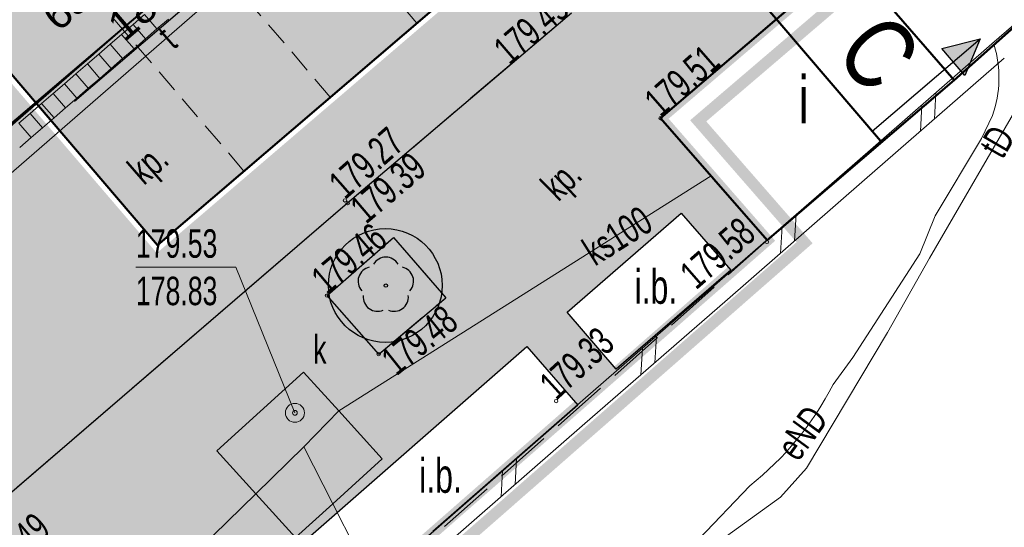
# Model space of a CAD drawing. Header units: metres. Extents: x 7429064 to 7431133, y 5709479 to 5714472.
# Tile 100 of 176: x 7429645 to 7429671, y 5709957 to 5709970. Entities that reach past the tile are written whole.
import ezdxf
from ezdxf.enums import TextEntityAlignment as Align

# ---------------------------------------------------------------- set-up
doc = ezdxf.new("R2010")
doc.units = ezdxf.units.M
for name, pattern in [('1', [0]), ('2_BUIB12_02', [0]), ('2_KTKR01', [0]), ('2_KTPL01', [2, 1.5, -0.5]), ('3_1', [0]), ('3_14', [1, -1]), ('3_BUIB12_03', [0]), ('3_EGBU_A', [0]), ('3_KTKR01', [0]), ('3_KTPL01', [2, 1.5, -0.5]), ('4_SUBP02_05', [0]), ('4_SUPE_01', [0]), ('4_SUPK_01', [0]), ('4_SUPT_01', [0]), ('7_1', [0]), ('7_14', [1, -1]), ('7_SUBP02_05', [0]), ('7_SUPE_01', [0]), ('7_SUPK_01', [0]), ('7_SUPT_01', [0]), ('DASHED2', [0.375, 0.25, -0.125]), ('HIDDEN', [0.375, 0.25, -0.125])]:
    doc.linetypes.add(name, pattern=pattern)
doc.layers.add('_1_Mapa', color=7, linetype='Continuous')
doc.layers.add('_Brudnopis', color=22, linetype='Continuous', lineweight=50, plot=False)
doc.layers.add('_D_7_CZASOWE ZAJĘCIE_PRZEBUDOWA SIECI', color=7, linetype='HIDDEN', lineweight=50, true_color=0xd16900)
doc.layers.add('DZIALKA_L_0', color=7, linetype='1', lineweight=40, true_color=0x008000)
for name, color, linetype, lineweight in [('_D_7_PAS DROGOWY_PODZIAL', 1, 'Continuous', 50), ('_D_7_TEREN NIEZBEDNY DLA OB_BUD', 252, 'HIDDEN', 50), ('_D_8_Wymiary', 7, 'Continuous', 20), ('BUIB_E_T_6', 252, 'Continuous', 18), ('BUIB_L_1', 252, 'Continuous', 18), ('BUIB_L_10', 252, '2_BUIB12_02', 25), ('D_1_LINIA_KRAWĘŻNIK_BET_20_30 WYN 12 CM - III', 7, 'Continuous', 50), ('Dr-Krawędż nawierzchni', 250, 'DASHED2', 18), ('EGBB_E_T_0', 252, 'Continuous', 20), ('EGBB_L_0', 252, '3_EGBU_A', 50), ('EGBB_L_1', 252, '3_EGBU_A', 50), ('KTKR_L_0', 252, '2_KTKR01', 30), ('KTPL_E_T_0', 252, 'Continuous', 15), ('KTPL_L_0', 252, '2_KTPL01', 30), ('OBOP_T_1', 82, 'Continuous', 30), ('PRZEKROJE_NORMALNE', 7, 'Continuous', 30), ('RTPW_T_1', 252, 'Continuous', 15), ('SUBK_L_0', 252, '4_SUBP02_05', 18), ('SUPE_E_T_3', 252, 'Continuous', 15), ('SUPE_L_3', 252, '4_SUPE_01', 18), ('SUPK_E_T_4', 252, 'Continuous', 15), ('SUPK_L_4', 252, '4_SUPK_01', 18), ('SUPT_E_T_0', 252, 'Continuous', 15), ('SUPT_L_0', 252, '4_SUPT_01', 18), ('SUTK_T_0', 252, 'Continuous', 18), ('SUUK_E_T_3', 252, 'Continuous', 15), ('SUUK_L_0', 252, 'Continuous', 18), ('SUUK_T_4', 252, 'Continuous', 18)]:
    doc.layers.add(name, color=color, linetype=linetype, lineweight=lineweight)
doc.layers.add('D_1_LINIA_OBRZEŻE_BET_6x30cm - III', color=24, linetype='Continuous', lineweight=30, transparency=0.3)
for name, color, linetype, lineweight, true_color, transparency in [('D_2_HECZ_CHODNIK_KOSTKA', 7, 'Continuous', 0, 0xf7f588, 0.35), ('D_2_HECZ_DROGI KOSTKA', 7, 'Continuous', 13, 0xffbea8, 0.3), ('D_2_HECZ_ZIELEN', 7, 'Continuous', 13, 0xd6ffd6, 0.3)]:
    doc.layers.add(name, color=color, linetype=linetype, lineweight=lineweight, true_color=true_color, transparency=transparency)
doc.styles.add('major_arial', font='arial.ttf')
doc.styles.add('Styl Arial', font='arial.ttf', dxfattribs={"width": 0.8, "height": 0.9})
doc.dimstyles.new('1_500', dxfattribs={"dimtxt": 0.9, "dimasz": 1, "dimexe": 0.18, "dimexo": 0, "dimgap": 0.2, "dimtad": 4, "dimzin": 0, "dimdsep": 46, "dimtxsty": 'Styl Arial', "dimcen": 0.25, "dimclrd": 256, "dimclre": 256, "dimclrt": 256, "dimazin": 0, "dimtfac": 1, "dimtix": 1, "dimtmove": 1, "dimatfit": 3, "dimfxl": 0.18, "dimtolj": 1, "dimtzin": 0, "dimlwd": -1, "dimlwe": -1, "dimarcsym": 0})
doc.dimstyles.new('major_500', dxfattribs={"dimtxt": 0.8, "dimasz": 0.8, "dimexe": 0.5, "dimexo": 1, "dimgap": 0.3, "dimtad": 1, "dimzin": 1, "dimdsep": 46, "dimtxsty": 'major_arial', "dimcen": 0, "dimse1": 1, "dimse2": 1, "dimaunit": 1, "dimadec": 1, "dimazin": 0, "dimtfac": 1, "dimtix": 1, "dimtmove": 0, "dimatfit": 3, "dimfxl": 2, "dimfxlon": 1, "dimtolj": 1, "dimarcsym": 0})

# ---------------------------------------------------------------- blocks, each defined once
blk = doc.blocks.new('*D32')
at = {"layer": '_D_8_Wymiary', "transparency": 16777216}
blk.add_line((7429642.657, 5709976.678), (7429640.03, 5709979.447), dxfattribs=at)
blk.add_solid([(7429640.091, 5709979.504), (7429639.97, 5709979.389), (7429639.686, 5709979.81)], dxfattribs=at)
at = {"layer": 'Defpoints', "color": 0, "transparency": 16777216}
for p in [(7429639.686, 5709979.81), (7429660.334, 5709958.046)]:
    blk.add_point(p, dxfattribs=at)
at = {"layer": '_D_8_Wymiary', "transparency": 16777216, "insert": (7429641.11, 5709977.496), "char_height": 0.9, "attachment_point": 5, "rotation": 133.4931, "style": 'Styl Arial'}
blk.add_mtext('\\A1;R30.00', dxfattribs=at)
blk = doc.blocks.new('*D33')
at = {"layer": '_D_8_Wymiary', "transparency": 16777216}
blk.add_line((7429658.145, 5709989.596), (7429656.126, 5709992.835), dxfattribs=at)
blk.add_arc((7429671.73, 5709967.799), 30, 121.7626, 123.434, dxfattribs=at)
blk.add_solid([(7429656.197, 5709992.879), (7429656.056, 5709992.791), (7429655.862, 5709993.259)], dxfattribs=at)
at = {"layer": 'Defpoints', "color": 0, "transparency": 16777216}
for p in [(7429655.862, 5709993.259), (7429671.73, 5709967.799)]:
    blk.add_point(p, dxfattribs=at)
at = {"layer": '_D_8_Wymiary', "transparency": 16777216, "insert": (7429656.793, 5709990.707), "char_height": 0.9, "attachment_point": 5, "rotation": 121.9345, "style": 'Styl Arial'}
blk.add_mtext('\\A1;R30.00', dxfattribs=at)
blk = doc.blocks.new('*D43')
at = {"layer": '_D_8_Wymiary', "color": 0, "lineweight": -2, "transparency": 16777216}
for p, q in [((7429660.753, 5709977.886), (7429659.127, 5709979.786)), ((7429646.385, 5709968.222), (7429658.845, 5709978.886)), ((7429646.298, 5709967.093), (7429645.452, 5709968.082))]:
    blk.add_line(p, q, dxfattribs=at)
at = {"layer": '_D_8_Wymiary', "color": 0, "transparency": 16777216}
for points in [[(7429658.758, 5709978.987), (7429658.931, 5709978.784), (7429659.452, 5709979.406)], [(7429646.298, 5709968.323), (7429646.472, 5709968.121), (7429645.777, 5709967.702)]]:
    blk.add_solid(points, dxfattribs=at)
at = {"layer": 'Defpoints', "color": 0, "transparency": 16777216}
for p in [(7429659.452, 5709979.406), (7429662.249, 5709976.138), (7429646.948, 5709966.333)]:
    blk.add_point(p, dxfattribs=at)
at = {"layer": '_D_8_Wymiary', "color": 0, "transparency": 16777216, "insert": (7429648.073, 5709971.479), "char_height": 0.8, "attachment_point": 5, "rotation": 40.559, "style": 'major_arial'}
blk.add_mtext('\\A1;6szt.x3.00\\P18.00', dxfattribs=at)
blk = doc.blocks.new('3_OBOP02_01')
at = {"linetype": 'Continuous'}
blk.add_circle((0, 0), 0.045, dxfattribs=at)
for centre, start, end in [((0, 0.375), 30.1401, 149.8599), ((-0.357, 0.116), 102.1445, 221.86), ((0.357, 0.116), 318.14, 77.8555), ((-0.22, -0.303), 174.1482, 293.8542), ((0.22, -0.303), 246.1458, 5.8518)]:
    blk.add_arc(centre, 0.375, start, end, dxfattribs=at)
blk = doc.blocks.new('3_RTPW02')
at = {"linetype": 'Continuous'}
blk.add_circle((0, 0), 0.045, dxfattribs=at)
blk = doc.blocks.new('7_SUPS01_05')
at = {"linetype": 'Continuous'}
blk.add_circle((0, 0), 0.0625, dxfattribs=at)
blk = doc.blocks.new('7_SUUS22_01')
at = {"linetype": 'Continuous'}
blk.add_circle((0, 0), 0.25, dxfattribs=at)
blk = doc.blocks.new('X-ref_MDCP_Szara')
at = {"layer": 'BUIB_L_1', "linetype": '3_1'}
for p, q in [((7429670.575, 5709969.736), (7429674.26, 5709972.947)), ((7429666.889, 5709966.525), (7429670.575, 5709969.736)), ((7429667.218, 5709966.148), (7429670.903, 5709969.359)), ((7429669.06, 5709967.754), (7429669.1, 5709968.452)), ((7429668.692, 5709967.433), (7429668.732, 5709968.131)), ((7429663.204, 5709963.314), (7429666.889, 5709966.525)), ((7429663.532, 5709962.937), (7429667.218, 5709966.148)), ((7429665.375, 5709964.543), (7429665.415, 5709965.241)), ((7429665.006, 5709964.222), (7429665.046, 5709964.92)), ((7429659.518, 5709960.103), (7429663.204, 5709963.314)), ((7429659.846, 5709959.726), (7429663.532, 5709962.937)), ((7429661.689, 5709961.332), (7429661.729, 5709962.03)), ((7429661.321, 5709961.01), (7429661.361, 5709961.708)), ((7429655.832, 5709956.892), (7429659.518, 5709960.103)), ((7429656.161, 5709956.515), (7429659.846, 5709959.726)), ((7429658.004, 5709958.12), (7429658.044, 5709958.818)), ((7429657.635, 5709957.799), (7429657.675, 5709958.497))]:
    blk.add_line(p, q, dxfattribs=at)
at = {"layer": 'BUIB_L_10', "linetype": '3_BUIB12_03'}
for p, q in [((7429659.38, 5709962.66), (7429662.38, 5709965.27)), ((7429662.38, 5709965.27), (7429663.69, 5709963.77)), ((7429663.69, 5709963.77), (7429660.67, 5709961.16)), ((7429660.67, 5709961.16), (7429659.38, 5709962.66)), ((7429652.14, 5709956.36), (7429658.31, 5709961.76)), ((7429658.31, 5709961.76), (7429659.66, 5709960.21)), ((7429659.66, 5709960.21), (7429653.49, 5709954.82))]:
    blk.add_line(p, q, dxfattribs=at)
at = {"layer": 'DZIALKA_L_0', "linetype": '1'}
blk.add_line((7429408.88, 5709766.76), (7429668.8, 5709988.15), dxfattribs=at)
at = {"layer": 'EGBB_L_0', "linetype": '3_EGBU_A'}
for p, q in [((7429661.84, 5709967.78), (7429666.72, 5709971.95)), ((7429666.79, 5709971.99), (7429669.58, 5709968.78)), ((7429669.58, 5709968.78), (7429664.65, 5709964.56)), ((7429664.65, 5709964.56), (7429661.84, 5709967.78))]:
    blk.add_line(p, q, dxfattribs=at)
at = {"layer": 'EGBB_L_1', "linetype": '3_EGBU_A'}
blk.add_line((7429669.58, 5709968.78), (7429677.84, 5709976.119), dxfattribs=at)
at = {"layer": 'KTKR_L_0', "linetype": '3_KTKR01'}
for p, q in [((7429659.489, 5709970.55), (7429653.59, 5709965.54)), ((7429653.59, 5709965.54), (7429639.515, 5709953.429)), ((7429653.046, 5709963.102), (7429654.795, 5709964.634)), ((7429654.795, 5709964.634), (7429656.176, 5709963.046)), ((7429654.408, 5709961.554), (7429653.046, 5709963.102)), ((7429654.408, 5709961.554), (7429656.176, 5709963.046))]:
    blk.add_line(p, q, dxfattribs=at)
at = {"layer": 'KTPL_L_0', "linetype": '3_KTPL01'}
for p, q in [((7429666.72, 5709971.95), (7429661.84, 5709967.78)), ((7429648.4, 5709970.77), (7429634.59, 5709958.8)), ((7429659.489, 5709970.55), (7429653.59, 5709965.54)), ((7429664.65, 5709964.56), (7429661.84, 5709967.78)), ((7429653.59, 5709965.54), (7429639.515, 5709953.429)), ((7429645.676, 5709947.721), (7429664.65, 5709964.56)), ((7429653.046, 5709963.102), (7429654.795, 5709964.634)), ((7429654.795, 5709964.634), (7429656.176, 5709963.046)), ((7429654.408, 5709961.554), (7429653.046, 5709963.102)), ((7429654.408, 5709961.554), (7429656.176, 5709963.046))]:
    blk.add_line(p, q, dxfattribs=at)
at = {"layer": 'KTPL_L_0', "linetype": '3_14'}
blk.add_line((7429648.4, 5709970.77), (7429634.59, 5709958.8), dxfattribs=at)
at = {"layer": 'SUBK_L_0', "linetype": '7_SUBP02_05'}
for p, q in [((7429652.427, 5709961.086), (7429650.137, 5709959.011)), ((7429653.354, 5709960.062), (7429652.427, 5709961.086)), ((7429654.502, 5709958.795), (7429653.354, 5709960.062)), ((7429650.137, 5709959.011), (7429651.166, 5709957.876)), ((7429653.198, 5709957.613), (7429654.502, 5709958.795)), ((7429651.166, 5709957.876), (7429652.213, 5709956.72)), ((7429652.213, 5709956.72), (7429653.198, 5709957.613))]:
    blk.add_line(p, q, dxfattribs=at)
at = {"layer": 'SUPE_L_3', "linetype": '7_SUPE_01'}
for p, q in [((7429670.3, 5709967.24), (7429670.59, 5709967.85)), ((7429669.08, 5709965.2), (7429670.3, 5709967.24)), ((7429668.68, 5709964.2), (7429669.08, 5709965.2)), ((7429666.91, 5709961.47), (7429668.68, 5709964.2)), ((7429666.39, 5709960.76), (7429666.91, 5709961.47)), ((7429662.85, 5709956.68), (7429664.19, 5709958.09))]:
    blk.add_line(p, q, dxfattribs=at)
for centre, radius, start, end in [((7429667.813, 5709968.846), 2.95, 340.2619, 17.1287), ((7429659.286, 5709964.372), 7.97, 307.9773, 333.0477)]:
    blk.add_arc(centre, radius, start, end, dxfattribs=at)
at = {"layer": 'SUPK_L_4', "linetype": '7_SUPK_01'}
for p, q in [((7429653.354, 5709960.062), (7429663.171, 5709966.255)), ((7429651.166, 5709957.876), (7429645.513, 5709952.343)), ((7429653.198, 5709957.613), (7429656.802, 5709950.567))]:
    blk.add_line(p, q, dxfattribs=at)
at = {"layer": 'SUPK_L_4', "linetype": '7_1'}
for p, q in [((7429663.171, 5709966.255), (7429653.354, 5709960.062)), ((7429653.354, 5709960.062), (7429652.431, 5709959.113)), ((7429651.166, 5709957.876), (7429652.431, 5709959.113)), ((7429653.198, 5709957.613), (7429652.431, 5709959.113)), ((7429645.513, 5709952.343), (7429651.166, 5709957.876)), ((7429656.802, 5709950.567), (7429653.198, 5709957.613))]:
    blk.add_line(p, q, dxfattribs=at)
at = {"layer": 'SUPK_L_4', "linetype": '7_14'}
for p, q in [((7429653.354, 5709960.062), (7429652.431, 5709959.113)), ((7429652.431, 5709959.113), (7429651.166, 5709957.876)), ((7429652.431, 5709959.113), (7429653.198, 5709957.613))]:
    blk.add_line(p, q, dxfattribs=at)
at = {"layer": 'SUPT_L_0', "linetype": '7_SUPT_01'}
for p, q in [((7429620.61, 5709945.42), (7429663.5, 5709982.64)), ((7429668.93, 5709964.09), (7429671.4, 5709968.34)), ((7429667.82, 5709962.13), (7429668.93, 5709964.09)), ((7429665.69, 5709958.55), (7429667.82, 5709962.13)), ((7429665, 5709957.79), (7429665.69, 5709958.55)), ((7429661.46, 5709955.23), (7429665, 5709957.79))]:
    blk.add_line(p, q, dxfattribs=at)
at = {"layer": 'SUTK_T_0', "linetype": 'Continuous'}
for p in [(7429648.008, 5709963.848), (7429652.2, 5709960.01)]:
    blk.add_line(p, (7429650.641, 5709963.848), dxfattribs=at)
at = {"layer": 'SUUK_L_0'}
for p, q in [((7429647.933, 5709970.247), (7429648.234, 5709970.508)), ((7429648.234, 5709970.508), (7429648.561, 5709970.129)), ((7429648.863, 5709970.39), (7429648.561, 5709970.129)), ((7429647.631, 5709969.987), (7429647.933, 5709970.247)), ((7429647.933, 5709970.247), (7429648.26, 5709969.869)), ((7429648.561, 5709970.129), (7429648.26, 5709969.869)), ((7429647.33, 5709969.726), (7429647.631, 5709969.987)), ((7429647.631, 5709969.987), (7429647.958, 5709969.608)), ((7429648.26, 5709969.869), (7429647.958, 5709969.608)), ((7429647.028, 5709969.466), (7429647.33, 5709969.726)), ((7429647.33, 5709969.726), (7429647.657, 5709969.348)), ((7429647.958, 5709969.608), (7429647.657, 5709969.348)), ((7429646.727, 5709969.206), (7429647.028, 5709969.466)), ((7429647.028, 5709969.466), (7429647.355, 5709969.088)), ((7429647.657, 5709969.348), (7429647.355, 5709969.088)), ((7429646.425, 5709968.945), (7429646.727, 5709969.206)), ((7429646.727, 5709969.206), (7429647.054, 5709968.827)), ((7429647.355, 5709969.088), (7429647.054, 5709968.827)), ((7429646.124, 5709968.685), (7429646.425, 5709968.945)), ((7429646.425, 5709968.945), (7429646.752, 5709968.567)), ((7429647.054, 5709968.827), (7429646.752, 5709968.567)), ((7429645.822, 5709968.424), (7429646.124, 5709968.685)), ((7429646.124, 5709968.685), (7429646.451, 5709968.306)), ((7429646.752, 5709968.567), (7429646.451, 5709968.306)), ((7429645.521, 5709968.164), (7429645.822, 5709968.424)), ((7429645.822, 5709968.424), (7429646.149, 5709968.046)), ((7429646.451, 5709968.306), (7429646.149, 5709968.046)), ((7429645.219, 5709967.904), (7429645.521, 5709968.164)), ((7429645.521, 5709968.164), (7429645.848, 5709967.786)), ((7429646.149, 5709968.046), (7429645.848, 5709967.786)), ((7429644.918, 5709967.643), (7429645.219, 5709967.904)), ((7429645.219, 5709967.904), (7429645.546, 5709967.525)), ((7429645.848, 5709967.786), (7429645.546, 5709967.525)), ((7429644.918, 5709967.643), (7429645.245, 5709967.265)), ((7429645.546, 5709967.525), (7429645.245, 5709967.265)), ((7429645.245, 5709967.265), (7429644.943, 5709967.004))]:
    blk.add_line(p, q, dxfattribs=at)
at = {"layer": 'OBOP_T_1'}
blk.add_blockref('3_OBOP02_01', (7429654.596, 5709963.364), dxfattribs=at)
at = {"layer": 'RTPW_T_1'}
for p in [(7429661.84, 5709967.78), (7429653.52, 5709965.61), (7429653.59, 5709965.54), (7429664.645, 5709964.515), (7429653.046, 5709963.102), (7429654.408, 5709961.554), (7429659.087, 5709960.32)]:
    blk.add_blockref('3_RTPW02', p, dxfattribs=at)
at = {"layer": 'SUTK_T_0'}
blk.add_blockref('7_SUPS01_05', (7429652.2, 5709960.01), dxfattribs=at)
at = {"layer": 'SUUK_T_4'}
blk.add_blockref('7_SUUS22_01', (7429652.2, 5709960.01), dxfattribs=at)
at = {"layer": 'BUIB_E_T_6', "width": 0.7}
for p in [(7429661.155, 5709963.335), (7429655.476, 5709958.353)]:
    blk.add_text('i.b.', height=0.9, dxfattribs=at).set_placement(p, align=Align.MIDDLE_LEFT)
at = {"layer": 'EGBB_E_T_0', "width": 0.7}
blk.add_text('i', height=1.25, dxfattribs=at).set_placement((7429665.611, 5709968.298), align=Align.MIDDLE)
at = {"layer": 'KTPL_E_T_0', "width": 0.7}
for rotation, p in [(41.0091, (7429648.387, 5709966.509)), (44.384, (7429659.285, 5709966.086))]:
    blk.add_text('kp.', height=0.75, rotation=rotation, dxfattribs=at).set_placement(p, align=Align.MIDDLE)
at = {"layer": 'RTPW_T_1', "width": 0.7}
for s, rotation, p in [('179.45', 40.6434, (7429659.489, 5709970.55)), ('179.58', 41.1215, (7429664.394, 5709964.647)), ('179.49', 40.3091, (7429645.802, 5709956.854))]:
    blk.add_text(s, height=0.75, rotation=rotation, dxfattribs=at).set_placement(p, align=Align.RIGHT)
for s, rotation, p in [('179.51', 41.2135, (7429661.84, 5709967.78)), ('179.27', 41.3534, (7429653.52, 5709965.61)), ('179.46', 40.1352, (7429653.046, 5709963.102)), ('179.33', 42.3676, (7429659.087, 5709960.32))]:
    blk.add_text(s, height=0.75, rotation=rotation, dxfattribs=at).set_placement(p)
for s, rotation, p in [('179.39', 40.3407, (7429653.59, 5709965.54)), ('179.48', 38.542, (7429654.408, 5709961.554))]:
    blk.add_text(s, height=0.75, rotation=rotation, dxfattribs=at).set_placement(p, align=Align.TOP_LEFT)
at = {"layer": 'SUPE_E_T_3', "width": 0.7}
blk.add_text('eND', height=0.75, rotation=53.8478, dxfattribs=at).set_placement((7429665.578, 5709959.48), align=Align.MIDDLE)
at = {"layer": 'SUPK_E_T_4', "width": 0.7}
blk.add_text('ks100', height=0.75, rotation=32.2494, dxfattribs=at).set_placement((7429660.694, 5709964.693), align=Align.MIDDLE)
at = {"layer": 'SUPT_E_T_0', "width": 0.7}
for s, rotation, p in [('t', 40.9515, (7429648.826, 5709969.906)), ('tD', 59.8359, (7429670.715, 5709967.161))]:
    blk.add_text(s, height=0.75, rotation=rotation, dxfattribs=at).set_placement(p, align=Align.MIDDLE)
at = {"layer": 'SUTK_T_0', "width": 0.7}
for s, p in [('179.53', (7429648.008, 5709964.848)), ('178.83', (7429648.008, 5709963.598))]:
    blk.add_text(s, height=0.75, dxfattribs=at).set_placement(p, align=Align.TOP_LEFT)
at = {"layer": 'SUUK_E_T_3', "width": 0.7}
blk.add_text('k', height=0.75, dxfattribs=at).set_placement((7429652.681, 5709961.309))
blk = doc.blocks.new('*D106')
at = {"layer": '_D_8_Wymiary', "transparency": 16777216}
for p, q in [((7429643.85, 5709973.737), (7429643.272, 5709970.532)), ((7429642.828, 5709968.072), (7429643.183, 5709970.04))]:
    blk.add_line(p, q, dxfattribs=at)
blk.add_solid([(7429643.19, 5709970.547), (7429643.354, 5709970.517), (7429643.183, 5709970.04)], dxfattribs=at)
at = {"layer": 'Defpoints', "color": 0, "transparency": 16777216}
for p in [(7429643.183, 5709970.04), (7429642.828, 5709968.072)]:
    blk.add_point(p, dxfattribs=at)
at = {"layer": '_D_8_Wymiary', "transparency": 16777216, "insert": (7429644.156, 5709972.281), "char_height": 0.9, "attachment_point": 5, "rotation": 259.7711, "style": 'Styl Arial'}
blk.add_mtext('\\A1;R2.00', dxfattribs=at)
blk = doc.blocks.new('*D146')
at = {"layer": '_D_8_Wymiary', "transparency": 16777216}
blk.add_line((7429641.167, 5709980.474), (7429638.275, 5709982.963), dxfattribs=at)
blk.add_solid([(7429638.329, 5709983.026), (7429638.22, 5709982.9), (7429637.896, 5709983.289)], dxfattribs=at)
at = {"layer": 'Defpoints', "color": 0, "transparency": 16777216}
for p in [(7429637.896, 5709983.289), (7429653.054, 5709970.242)]:
    blk.add_point(p, dxfattribs=at)
at = {"layer": '_D_8_Wymiary', "transparency": 16777216, "insert": (7429639.545, 5709981.131), "char_height": 0.9, "attachment_point": 5, "rotation": 139.281, "style": 'Styl Arial'}
blk.add_mtext('\\A1;R20.00', dxfattribs=at)

msp = doc.modelspace()

# ---------------------------------------------------------------- hatches: boundary and pattern name
at = {"layer": 'D_2_HECZ_CHODNIK_KOSTKA', "transparency": 33554585}
h = msp.add_hatch(color=256, dxfattribs=at)
h.dxf.hatch_style = 1
h.paths.add_polyline_path([(7429638.934, 5709954.087), (7429640.777, 5709951.999), (7429638.441, 5709949.938), (7429636.626, 5709951.994)], flags=16)
edge = h.paths.add_edge_path(flags=16)
edge.add_arc((7429654.582, 5709963.368), 1.5, 0, 360)
h.paths.add_polyline_path([(7429662.693, 5709978.696), (7429660.193, 5709981.617), (7429660.302, 5709983.027), (7429663.87, 5709986.081), (7429664.797, 5709985.745), (7429665.85, 5709979.514), (7429664.189, 5709978.469)], flags=16)
edge = h.paths.add_edge_path(flags=16)
edge.add_arc((7429638.601, 5709947.846), 0.045, 131.8272, 219.3849)
edge.add_line((7429638.566, 5709947.817), (7429636.832, 5709946.394))
edge.add_line((7429636.832, 5709946.394), (7429635.391, 5709947.983))
edge.add_line((7429635.391, 5709947.983), (7429637.179, 5709949.435))
edge.add_line((7429637.179, 5709949.435), (7429638.571, 5709947.879))
edge = h.paths.add_edge_path(flags=16)
edge.add_arc((7429645.82, 5709955.199), 1.5, 0, 180)
edge.add_arc((7429645.82, 5709955.199), 1.5, 180, 360)
edge = h.paths.add_edge_path()
edge.add_line((7429712.034, 5710029.935), (7429658.242, 5709983.896))
edge.add_arc((7429659.833, 5709982.472), 2.136, 138.1636, 217.4167)
edge.add_line((7429658.137, 5709981.174), (7429662.461, 5709976.122))
edge.add_line((7429662.461, 5709976.122), (7429648.558, 5709964.222))
edge.add_line((7429648.558, 5709964.222), (7429646.835, 5709966.236))
edge.add_line((7429646.835, 5709966.236), (7429635.022, 5709956.126))
edge.add_arc((7429638.273, 5709952.327), 5, 130.559, 179.1421)
edge.add_line((7429633.274, 5709952.402), (7429636.193, 5709940.012))
edge.add_line((7429636.193, 5709940.012), (7429636.937, 5709940.297))
edge.add_line((7429636.937, 5709940.297), (7429638.161, 5709941.514))
edge.add_line((7429638.161, 5709941.514), (7429636.84, 5709943.07))
edge.add_line((7429636.84, 5709943.07), (7429641.44, 5709947.06))
edge.add_line((7429641.44, 5709947.06), (7429642.8, 5709945.53))
edge.add_line((7429642.8, 5709945.53), (7429644.87, 5709947.34))
edge.add_line((7429644.87, 5709947.34), (7429643.5, 5709948.96))
edge.add_line((7429643.5, 5709948.96), (7429652.14, 5709956.36))
edge.add_line((7429652.14, 5709956.36), (7429658.31, 5709961.76))
edge.add_line((7429658.31, 5709961.76), (7429659.652, 5709960.219))
edge.add_line((7429659.652, 5709960.219), (7429660.67, 5709961.16))
edge.add_line((7429660.67, 5709961.16), (7429659.38, 5709962.66))
edge.add_line((7429659.38, 5709962.66), (7429662.38, 5709965.27))
edge.add_line((7429662.38, 5709965.27), (7429663.721, 5709963.735))
edge.add_line((7429663.721, 5709963.735), (7429664.65, 5709964.56))
edge.add_line((7429664.65, 5709964.56), (7429661.84, 5709967.78))
edge.add_line((7429661.84, 5709967.78), (7429666.72, 5709971.95))
edge.add_line((7429666.72, 5709971.95), (7429664.152, 5709974.98))
edge.add_line((7429664.152, 5709974.98), (7429668.661, 5709978.913))
edge.add_line((7429668.661, 5709978.913), (7429667.19, 5709980.588))
edge.add_line((7429667.19, 5709980.588), (7429666.126, 5709986.882))
edge.add_line((7429666.126, 5709986.882), (7429666.719, 5709988.519))
edge.add_line((7429666.719, 5709988.519), (7429714.477, 5710029.393))
edge.add_line((7429714.477, 5710029.393), (7429714.151, 5710029.773))
edge.add_line((7429714.151, 5710029.773), (7429712.034, 5710029.935))
edge = h.paths.add_edge_path()
edge.add_line((7429827.678, 5710127.816), (7429718.119, 5710035.128))
edge.add_line((7429718.119, 5710035.128), (7429717.952, 5710033.022))
edge.add_line((7429717.952, 5710033.022), (7429718.278, 5710032.643))
edge.add_line((7429718.278, 5710032.643), (7429831.149, 5710128.133))
edge.add_arc((7429829.636, 5710125.542), 3, 59.7039, 130.7355)
h = msp.add_hatch(color=256, dxfattribs=at)
h.dxf.hatch_style = 1
edge = h.paths.add_edge_path()
edge.add_arc((7429642.828, 5709968.072), 1.85, 40.559, 130.559)
edge.add_line((7429641.625, 5709969.477), (7429634.022, 5709962.97))
edge.add_line((7429634.022, 5709962.97), (7429634.25, 5709962.708))
edge.add_line((7429634.25, 5709962.708), (7429637.281, 5709965.318))
edge.add_line((7429637.281, 5709965.318), (7429637.671, 5709964.863))
edge.add_line((7429637.671, 5709964.863), (7429634.643, 5709962.255))
edge.add_line((7429634.643, 5709962.255), (7429636.538, 5709960.076))
edge.add_arc((7429635.029, 5709958.764), 2, -49.441, 40.9983, ccw=False)
edge.add_line((7429636.329, 5709957.244), (7429646.835, 5709966.236))
edge.add_line((7429646.835, 5709966.236), (7429644.234, 5709969.275))
at = {"layer": 'D_2_HECZ_DROGI KOSTKA'}
h = msp.add_hatch(color=256, dxfattribs=at)
h.dxf.hatch_style = 1
edge = h.paths.add_edge_path()
edge.add_line((7429657.762, 5709983.288), (7429642.203, 5709969.971))
edge.add_arc((7429642.828, 5709968.072), 2, 40.559, 108.2274, ccw=False)
edge.add_line((7429644.348, 5709969.372), (7429648.574, 5709964.434))
edge.add_line((7429648.574, 5709964.434), (7429662.249, 5709976.138))
edge.add_line((7429662.249, 5709976.138), (7429658.023, 5709981.076))
edge.add_arc((7429659.542, 5709982.377), 2, 152.8907, 220.559, ccw=False)
at = {"layer": 'D_2_HECZ_ZIELEN'}
h = msp.add_hatch(color=256, dxfattribs=at)
h.dxf.hatch_style = 1
h.paths.add_polyline_path([(7429656.082, 5709963.368, 1), (7429653.082, 5709963.368, 1)])
at = {"layer": 'PRZEKROJE_NORMALNE'}
h = msp.add_hatch(color=256, dxfattribs=at)
h.dxf.hatch_style = 1
h.paths.add_polyline_path([(7429670.271, 5709969.871), (7429669.864, 5709968.905), (7429669.254, 5709969.618)])

# ---------------------------------------------------------------- linework, layer by layer
at = {"layer": '_Brudnopis', "flags": 128}
msp.add_lwpolyline([(7429639.734, 5709999.784), (7429667.639, 5709967.179)], dxfattribs=at)
at = {"layer": '_D_7_CZASOWE ZAJĘCIE_PRZEBUDOWA SIECI', "ltscale": 10, "const_width": 0.3, "flags": 128}
msp.add_lwpolyline([(7429673.124, 5709983.045), (7429673.241, 5709982.907), (7429664.152, 5709974.98), (7429666.72, 5709971.95), (7429661.84, 5709967.78), (7429664.65, 5709964.56), (7429636.77, 5709940.15), (7429615.674, 5709934.511)], dxfattribs=at)
at = {"layer": '_D_7_PAS DROGOWY_PODZIAL', "ltscale": 0.2, "const_width": 0.3, "flags": 128}
msp.add_lwpolyline([(7429615.633, 5709934.224), (7429622.39, 5709945.26), (7429630.21, 5709946.697), (7429673.124, 5709983.045), (7429668.8, 5709988.15)], dxfattribs=at)
at = {"layer": '_D_7_TEREN NIEZBEDNY DLA OB_BUD', "ltscale": 10, "const_width": 0.3, "flags": 128}
msp.add_lwpolyline([(7429838.642, 5710133.498), (7429838.163, 5710130.983), (7429669.785, 5709988.07), (7429674.221, 5709982.833), (7429665.132, 5709974.906), (7429667.705, 5709971.871), (7429662.832, 5709967.707), (7429665.637, 5709964.494), (7429637.109, 5709939.516), (7429616.438, 5709933.991), (7429410.711, 5709758.425), (7429398.46, 5709756.965), (7429363.725, 5709727.377), (7429364.497, 5709726.485), (7429330.157, 5709696.304), (7429317.553, 5709687.475), (7429303.139, 5709679.24), (7429296.402, 5709677.454), (7429295.854, 5709678.755), (7429285.213, 5709675.171), (7429285.468, 5709665.629), (7429278.469, 5709665.47), (7429278.347, 5709670.061), (7429254.481, 5709660.887), (7429229.937, 5709651.368), (7429224.487, 5709665.833), (7429244.657, 5709675.131), (7429249.847, 5709679.192), (7429269.079, 5709686.95), (7429282.549, 5709692.752), (7429296.468, 5709699.803), (7429307.464, 5709706.348), (7429318.986, 5709714.248), (7429330.313, 5709723.204), (7429495.004, 5709862.943), (7429615.273, 5709965.877), (7429632.42, 5709989.108), (7429648.373, 5710002.762), (7429661.377, 5710006.8), (7429669.911, 5710012.64), (7429707.476, 5710044.593), (7429834.508, 5710152.316), (7429838.121, 5710158.939), (7429844.755, 5710193.28), (7429843.741, 5710206.48), (7429852.314, 5710203.598), (7429849.368, 5710188.375), (7429850.227, 5710185.684), (7429848.746, 5710185.163), (7429846.827, 5710175.247), (7429842.58, 5710153.283), (7429856.534, 5710164.104), (7429864.199, 5710154.59)], close=True, dxfattribs=at)
at = {"layer": 'D_1_LINIA_KRAWĘŻNIK_BET_20_30 WYN 12 CM - III', "flags": 128}
msp.add_lwpolyline([(7429712.034, 5710029.935), (7429658.242, 5709983.896, 0.414214), (7429658.023, 5709981.076), (7429662.249, 5709976.138), (7429648.574, 5709964.434), (7429644.348, 5709969.372, 0.414214), (7429641.528, 5709969.591)], format="xyb", dxfattribs=at)
at = {"layer": 'D_1_LINIA_OBRZEŻE_BET_6x30cm - III'}
msp.add_circle((7429654.582, 5709963.368), 1.5, dxfattribs=at)
at = {"layer": 'Dr-Krawędż nawierzchni', "ltscale": 2.5, "flags": 128}
for points in [[(7429655.412, 5709970.286), (7429649.885, 5709976.744)], [(7429653.132, 5709968.335), (7429647.606, 5709974.793)], [(7429650.853, 5709966.385), (7429645.326, 5709972.842)]]:
    msp.add_lwpolyline(points, dxfattribs=at)
at = {"layer": 'PRZEKROJE_NORMALNE'}
for q in [(7429664.984, 5709970.282), (7429670.271, 5709969.871)]:
    msp.add_line((7429667.422, 5709967.433), q, dxfattribs=at)
msp.add_lwpolyline([(7429670.271, 5709969.871), (7429669.864, 5709968.905), (7429669.254, 5709969.618)], close=True, dxfattribs=at)

# ---------------------------------------------------------------- block references
at = {"layer": '_1_Mapa'}
msp.add_blockref('X-ref_MDCP_Szara', (0, 0), dxfattribs=at)

# ---------------------------------------------------------------- texts
at = {"layer": 'PRZEKROJE_NORMALNE', "insert": (7429667.817, 5709970.686), "char_height": 1.875, "attachment_point": 1, "rotation": 310.3144, "style": 'Styl Arial'}
msp.add_mtext_dynamic_manual_height_columns('C', width=7.41512, gutter_width=5, heights=[0], dxfattribs=at)

# ---------------------------------------------------------------- dimensions: what is measured, and where the dimension line sits
at = {"layer": '_D_8_Wymiary'}
for center, mpoint, picture, middle in [((7429671.73, 5709967.799), (7429655.862, 5709993.259), '*D33', (7429657.268, 5709991.003)), ((7429653.054, 5709970.242), (7429637.896, 5709983.289), '*D146', (7429639.91, 5709981.555)), ((7429660.334, 5709958.046), (7429639.686, 5709979.81), '*D32', (7429641.516, 5709977.881))]:
    dim = msp.add_radius_dim(center=center, mpoint=mpoint, dimstyle='1_500', override={"dimscale": 0.5}, dxfattribs=at)
    dim.commit()
    dim.dimension.update_dxf_attribs({"geometry": picture, "text_midpoint": middle, "dimtype": 132})
dim = msp.add_linear_dim(base=(7429659.452, 5709979.406), p1=(7429646.948, 5709966.333), p2=(7429662.249, 5709976.138), angle=220.559, text='6szt.x3.00\\P<>', dimstyle='major_500', override={"dimse1": 0, "dimse2": 0, "dimtmove": 1}, dxfattribs=at)
dim.commit()
dim.dimension.update_dxf_attribs({"geometry": '*D43', "text_midpoint": (7429648.969, 5709970.433), "dimtype": 128})
dim = msp.add_radius_dim(center=(7429642.828, 5709968.072), mpoint=(7429643.183, 5709970.04), dimstyle='1_500', override={"dimscale": 0.5}, dxfattribs=at)
dim.commit()
dim.dimension.update_dxf_attribs({"geometry": '*D106', "text_midpoint": (7429644.156, 5709972.281)})

doc.saveas('drawing.dxf')
